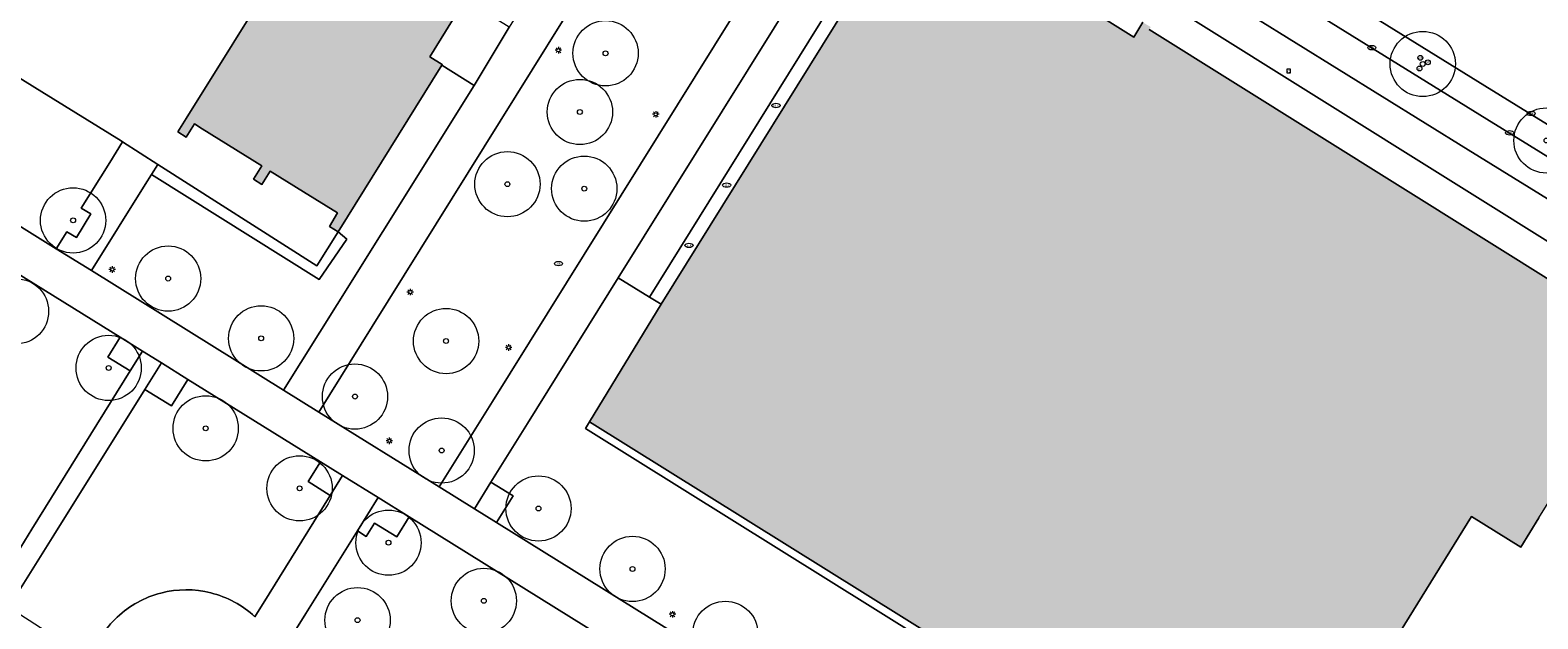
# Model space of a CAD drawing. Header units: metres. Extents: x 187482 to 189800, y 333582 to 335019.
# Tile 246 of 256: x 188946 to 189061, y 334639 to 334684. Entities that reach past the tile are written whole.
import ezdxf
from ezdxf.enums import TextEntityAlignment as Align

# ---------------------------------------------------------------- set-up
doc = ezdxf.new("R2010")
doc.units = ezdxf.units.M
doc.layers.get('0').update_dxf_attribs({"color": 252, "lineweight": 18})
for name, color, linetype, lineweight in [('B-WE-GR-BEPLANTING_CULTUUR_HEESTERS-GV', 252, 'Continuous', 18), ('B-WE-GR-BOOM-S', 252, 'Continuous', 18), ('B-WE-IE-MEUBILAIR-S', 252, 'Continuous', 18), ('B-WE-IE-TERREINAFSCHEIDING_KUNSTMATIG_MUUR-G', 252, 'IE-TERREINAFSCHEIDING_KUNSTMATIG-SO', 18), ('B-WE-OG-BEBOUWING-GV', 252, 'Continuous', 18), ('B-WE-OG-TERREIN_BEGROEID-GV', 252, 'Continuous', 18), ('B-WE-OG-TERREIN_ERF-GV', 252, 'Continuous', 18), ('B-WE-VH-GESLOTENVERHARDING_ASFALT-GV', 252, 'Continuous', 18), ('B-WE-VH-HALFVERHARDING_GRASBETONSTEEN-GV', 252, 'Continuous', 18), ('B-WE-VH-OPENVERHARDING_STRAATBAKSTEEN-GV', 252, 'Continuous', 18), ('B-WE-VH-OPENVERHARDING_TEGEL-GV', 252, 'Continuous', 18)]:
    doc.layers.add(name, color=color, linetype=linetype, lineweight=lineweight)
doc.layers.add('B-WE-OG-BEBOUWING-V', color=7, linetype='Continuous', lineweight=18, true_color=0xf0f0f0)
doc.styles.add('NLCS-ISO', font='NLCS-ISO.ttf')
doc.linetypes.add('IE-TERREINAFSCHEIDING_KUNSTMATIG-SO', pattern='A,4,[82,NLCS.SHX,S=0.75,R=90,X=0,Y=0],4,-2', length=10)

# ---------------------------------------------------------------- blocks, each defined once
blk = doc.blocks.new('SIE-MEUBILAIR_BORD_VERKEER-SO')
blk.add_lwpolyline([(-0.5625, -0.5625), (0.5625, -0.5625), (0.5625, 0.5625), (-0.5625, 0.5625)], close=True)
at = {"style": 'NLCS-ISO'}
blk.add_text('vb', height=0.75, dxfattribs=at).set_placement((0, 0), align=Align.MIDDLE_CENTER)
blk = doc.blocks.new('SIE-MEUBILAIR_PAAL_LICHTMAST-SO')
for points in [[(-0.62, 0), (-1, 0)], [(-0.71, 0.71), (-0.44, 0.44)], [(0, 1), (0, 0.62)], [(0.44, 0.44), (0.71, 0.71)], [(1, 0), (0.62, 0)], [(-0.71, -0.71), (-0.44, -0.44)], [(0, -0.62), (0, -1)], [(0.44, -0.44), (0.71, -0.71)]]:
    blk.add_lwpolyline(points)
blk.add_circle((0, 0), 0.5)
blk = doc.blocks.new('SIE-MEUBILAIR_PAAL_AFSLUITPAAL-SO')
blk.add_circle((0, 0), 0.75)
at = {"style": 'NLCS-ISO'}
blk.add_text('af', height=0.75, dxfattribs=at).set_placement((0, 0.05), align=Align.MIDDLE_CENTER)
blk = doc.blocks.new('SIE-MEUBILAIR_PUT_BRANDKRAAN-SO')
blk.add_ellipse((0, 0), major_axis=(1.25, 0), ratio=0.54)
at = {"style": 'NLCS-ISO'}
blk.add_text('bk', height=0.75, dxfattribs=at).set_placement((0.03, 0), align=Align.MIDDLE_CENTER)
blk = doc.blocks.new('SIE-MEUBILAIR_PUT_KOLK-SO')
blk.add_ellipse((0, 0), major_axis=(1.25, 0), ratio=0.54)
at = {"style": 'NLCS-ISO'}
blk.add_text('klk', height=0.75, dxfattribs=at).set_placement((0.03, 0), align=Align.MIDDLE_CENTER)
blk = doc.blocks.new('SGR-BOOM_GBKN-SO')
at = {"color": 0, "linetype": 'ByBlock', "lineweight": 18}
for radius in [2, 0.15]:
    blk.add_circle((0, 0), radius, dxfattribs=at)

msp = doc.modelspace()

# ---------------------------------------------------------------- hatches: boundary and pattern name
at = {"layer": 'B-WE-OG-BEBOUWING-V'}
h = msp.add_hatch(color=256, dxfattribs=at)
h.dxf.hatch_style = 1
h.paths.add_polyline_path([(188977.271, 334681.018), (188977.301, 334681.065), (188976.349, 334681.656), (188978.962, 334685.86), (188979.913, 334685.269), (188980.009, 334685.423), (188988.163, 334698.545), (188988.237, 334698.664), (188987.285, 334699.255), (188989.898, 334703.459), (188990.849, 334702.868), (188990.91, 334702.966), (188993.172, 334706.605), (188995.23, 334709.916), (188992.89, 334711.371), (188979.733, 334719.554), (188974.016, 334710.39), (188976.287, 334708.975), (188977.425, 334708.267), (188965.027, 334688.352), (188964.858, 334688.459), (188957.672, 334676.92), (188957.038, 334675.901), (188957.669, 334675.489), (188958.309, 334676.523), (188958.909, 334676.149), (188963.478, 334673.304), (188962.843, 334672.278), (188963.484, 334671.868), (188964.124, 334672.902), (188966.665, 334671.319), (188969.281, 334669.689), (188968.66, 334668.666), (188969.316, 334668.254)], flags=17)
h.paths.add_polyline_path([(189033.973, 334625.638), (189040.323, 334635.78), (189045.948, 334632.212), (189046.992, 334631.55), (189056.22, 334646.446), (189059.996, 334644.092), (189061.388, 334646.323), (189069.804, 334659.808), (189031.513, 334683.749), (189031.626, 334683.938), (189031.077, 334684.266), (189031.017, 334684.302), (189030.334, 334683.161), (189026.05, 334685.854), (189026.761, 334687.013), (189026.256, 334687.318), (189025.502, 334686.067), (189019.988, 334689.51), (189020.761, 334690.736), (189020.304, 334691.024), (189019.517, 334689.776), (189015.985, 334691.977), (189013.835, 334688.51), (189011.186, 334690.158), (188994.104, 334662.695), (188988.594, 334653.69), (189033.861, 334625.46)], flags=16)
edge = h.paths.add_edge_path(flags=16)
edge.add_arc((188962.598, 334717.933), 0.192, 359.2213, 406.19144)
edge.add_arc((188962.593, 334717.938), 0.192, 43.80856, 90.7787)
edge.add_arc((188962.587, 334717.938), 0.192, 89.2213, 136.19144)
edge.add_arc((188962.582, 334717.933), 0.192, 133.80856, 180.7787)
edge.add_arc((188962.582, 334717.927), 0.192, 179.2213, 226.19144)
edge.add_arc((188962.587, 334717.922), 0.192, 223.80856, 270.7787)
edge.add_arc((188962.593, 334717.922), 0.192, 269.2213, 316.19144)
edge.add_arc((188962.598, 334717.927), 0.192, 313.80856, 360.7787)
edge = h.paths.add_edge_path(flags=16)
edge.add_arc((188971.434, 334712.43), 0.192, 359.2213, 406.19144)
edge.add_arc((188971.429, 334712.435), 0.192, 43.80856, 90.7787)
edge.add_arc((188971.423, 334712.435), 0.192, 89.2213, 136.19144)
edge.add_arc((188971.418, 334712.43), 0.192, 133.80856, 180.7787)
edge.add_arc((188971.418, 334712.424), 0.192, 179.2213, 226.19144)
edge.add_arc((188971.423, 334712.419), 0.192, 223.80856, 270.7787)
edge.add_arc((188971.429, 334712.419), 0.192, 269.2213, 316.19144)
edge.add_arc((188971.434, 334712.424), 0.192, 313.80856, 360.7787)
edge = h.paths.add_edge_path(flags=16)
edge.add_arc((188967.012, 334715.169), 0.192, 89.2213, 136.19144)
edge.add_arc((188967.007, 334715.164), 0.192, 133.80856, 180.7787)
edge.add_arc((188967.007, 334715.158), 0.192, 179.2213, 226.19144)
edge.add_arc((188967.012, 334715.153), 0.192, 223.80856, 270.7787)
edge.add_arc((188967.018, 334715.153), 0.192, 269.2213, 316.19144)
edge.add_arc((188967.023, 334715.158), 0.192, 313.80856, 360.7787)
edge.add_arc((188967.023, 334715.164), 0.192, 359.2213, 406.19144)
edge.add_arc((188967.018, 334715.169), 0.192, 43.80856, 90.7787)
edge = h.paths.add_edge_path(flags=16)
edge.add_arc((188969.171, 334718.655), 0.192, 89.2213, 136.19144)
edge.add_arc((188969.166, 334718.65), 0.192, 133.80856, 180.7787)
edge.add_arc((188969.166, 334718.644), 0.192, 179.2213, 226.19144)
edge.add_arc((188969.171, 334718.639), 0.192, 223.80856, 270.7787)
edge.add_arc((188969.177, 334718.639), 0.192, 269.2213, 316.19144)
edge.add_arc((188969.182, 334718.644), 0.192, 313.80856, 360.7787)
edge.add_arc((188969.182, 334718.65), 0.192, 359.2213, 406.19144)
edge.add_arc((188969.177, 334718.655), 0.192, 43.80856, 90.7787)
edge = h.paths.add_edge_path(flags=16)
edge.add_arc((188973.635, 334715.942), 0.192, 313.80856, 360.7787)
edge.add_arc((188973.635, 334715.948), 0.192, 359.2213, 406.19144)
edge.add_arc((188973.63, 334715.953), 0.192, 43.80856, 90.7787)
edge.add_arc((188973.624, 334715.953), 0.192, 89.2213, 136.19144)
edge.add_arc((188973.619, 334715.948), 0.192, 133.80856, 180.7787)
edge.add_arc((188973.619, 334715.942), 0.192, 179.2213, 226.19144)
edge.add_arc((188973.624, 334715.937), 0.192, 223.80856, 270.7787)
edge.add_arc((188973.63, 334715.937), 0.192, 269.2213, 316.19144)
h = msp.add_hatch(color=256, dxfattribs=at)
h.dxf.hatch_style = 1
h.paths.add_polyline_path([(189066.662, 334642.997), (189067.239, 334642.638), (189058.837, 334629.202), (189050.181, 334615.36), (189049.995, 334615.477), (189049.62, 334614.864), (189065.43, 334604.999), (189065.795, 334605.574), (189065.609, 334605.692), (189067.228, 334608.284), (189090.843, 334646.088), (189091.038, 334645.966), (189091.414, 334646.568), (189090.825, 334646.936), (189082.359, 334652.225), (189078.621, 334654.56), (189078.511, 334654.386), (189075.069, 334656.503)], flags=17)
h.paths.add_polyline_path([(189033.973, 334625.638), (189040.323, 334635.78), (189045.948, 334632.212), (189046.992, 334631.55), (189056.22, 334646.446), (189059.996, 334644.092), (189061.388, 334646.323), (189069.804, 334659.808), (189031.513, 334683.749), (189031.626, 334683.938), (189031.077, 334684.266), (189031.017, 334684.302), (189030.334, 334683.161), (189026.05, 334685.854), (189026.761, 334687.013), (189026.256, 334687.318), (189025.502, 334686.067), (189019.988, 334689.51), (189020.761, 334690.736), (189020.304, 334691.024), (189019.517, 334689.776), (189015.985, 334691.977), (189013.835, 334688.51), (189011.186, 334690.158), (188994.104, 334662.695), (188988.594, 334653.69), (189033.861, 334625.46)], flags=16)

# ---------------------------------------------------------------- linework, layer by layer
at = {"layer": 'B-WE-GR-BEPLANTING_CULTUUR_HEESTERS-GV', "flags": 128}
for points in [[(189074.586, 334668.753), (189065.645, 334674.259), (189057.252, 334679.428), (189042.208, 334688.745), (189041.979, 334688.887), (189024.42, 334699.788), (189024.317, 334699.852)], [(189023.361, 334698.087), (189040.831, 334687.135), (189057.393, 334676.874), (189073.419, 334667.001)]]:
    msp.add_lwpolyline(points, dxfattribs=at)
msp.add_lwpolyline([(188969.316, 334668.254), (188967.681, 334665.631), (188955.511, 334673.416), (188955.018, 334672.628), (188967.86, 334664.588), (188969.983, 334667.686)], close=True, dxfattribs=at)
at = {"layer": 'B-WE-IE-TERREINAFSCHEIDING_KUNSTMATIG_MUUR-G', "ltscale": 0.2, "flags": 128}
msp.add_lwpolyline([(188990.804, 334664.725), (188993.205, 334663.248), (188994.104, 334662.695)], dxfattribs=at)
at = {"layer": 'B-WE-OG-BEBOUWING-GV', "flags": 128}
for points in [[(189011.186, 334690.158), (188994.104, 334662.695), (188988.594, 334653.69), (189033.861, 334625.46), (189033.973, 334625.638), (189040.323, 334635.78), (189045.948, 334632.212), (189046.992, 334631.55), (189056.22, 334646.446), (189059.996, 334644.092), (189061.388, 334646.323), (189069.804, 334659.808), (189031.513, 334683.749)], [(188964.858, 334688.459), (188957.672, 334676.92), (188957.038, 334675.901), (188957.669, 334675.489), (188958.309, 334676.523), (188958.909, 334676.149), (188963.478, 334673.304), (188962.843, 334672.278), (188963.484, 334671.868), (188964.124, 334672.902), (188966.665, 334671.319), (188969.281, 334669.689), (188968.66, 334668.666), (188969.316, 334668.254), (188977.271, 334681.018), (188977.301, 334681.065), (188976.349, 334681.656), (188978.962, 334685.86)], [(189031.017, 334684.302), (189030.334, 334683.161), (189026.05, 334685.854)]]:
    msp.add_lwpolyline(points, dxfattribs=at)
at = {"layer": 'B-WE-OG-TERREIN_BEGROEID-GV', "flags": 128}
for points in [[(188870.194, 334711.368), (188858.96, 334699.065), (188866.471, 334694.402), (188864.071, 334690.565), (188923.15, 334652.9), (188926.546, 334650.689), (188926.768, 334651.023), (188928.29, 334653.696), (188936.844, 334648.447), (188943.306, 334644.481), (188944.704, 334643.615), (188945.847, 334645.456), (188953.374, 334657.582), (188951.674, 334658.638), (188952.624, 334660.167), (188946.889, 334663.732)], [(189008.042, 334698.358), (188998.799, 334704.08), (188971.94, 334660.996), (188967.851, 334654.437), (188977.079, 334648.702), (188981.157, 334655.242)], [(188947.718, 334666.95), (188948.513, 334668.253), (188949.258, 334667.807), (188950.367, 334669.62), (188949.622, 334670.051), (188951.813, 334673.563), (188952.802, 334675.149), (188952.694, 334675.218), (188946.604, 334678.967), (188942.006, 334681.798), (188937.433, 334684.648), (188937.348, 334684.701), (188936.396, 334683.191), (188932.231, 334676.586), (188941.217, 334670.99)], [(188979.755, 334679.447), (188977.271, 334681.018), (188969.316, 334668.254), (188969.983, 334667.686), (188967.86, 334664.588), (188955.018, 334672.628), (188954.538, 334671.861), (188950.415, 334665.274), (188965.142, 334656.12), (188969.249, 334662.676)], [(189035.185, 334612.585), (189039.1, 334619.065), (189040.159, 334620.817), (188988.28, 334653.178), (188988.594, 334653.69), (188994.104, 334662.695), (188993.205, 334663.248), (188990.804, 334664.725), (188983.845, 334653.563), (188981.04, 334649.065), (188982.737, 334648.007), (188981.469, 334645.973), (189016.799, 334624.016)]]:
    msp.add_lwpolyline(points, close=True, dxfattribs=at)
for points in [[(188957.814, 334656.942), (188956.54, 334654.902), (188954.504, 334656.174), (188947.524, 334645), (188944.082, 334639.491), (188945.639, 334638.495), (188947.385, 334637.379), (188950.338, 334635.49)], [(188962.936, 334638.756), (188964.025, 334640.508), (188968.713, 334648.048), (188967.015, 334649.104), (188967.965, 334650.633), (188957.814, 334656.942)], [(189054.33, 334594.793), (189052.68, 334595.82), (189053.631, 334597.348), (189018.398, 334619.286), (188974.772, 334646.402), (188973.815, 334644.87), (188972.119, 334645.93), (188971.483, 334644.912), (188970.805, 334645.336), (188966.856, 334639.013), (188965.024, 334636.078)]]:
    msp.add_lwpolyline(points, dxfattribs=at)
at = {"layer": 'B-WE-OG-TERREIN_BEGROEID-GV'}
for points in [[(188952.391, 334638.721, -0.1255679), (188955.743, 334640.57)], [(188955.743, 334640.57, -0.1256534), (188959.571, 334640.583)], [(188959.571, 334640.583, -0.1258722), (188962.936, 334638.756)], [(188950.338, 334635.49, -0.1260217), (188952.391, 334638.721)]]:
    msp.add_lwpolyline(points, format="xyb", dxfattribs=at)
at = {"layer": 'B-WE-OG-TERREIN_ERF-GV', "flags": 128}
for points in [[(188993.205, 334663.248), (189013.092, 334695.195), (189010.728, 334696.676), (188990.804, 334664.725)], [(189040.159, 334620.817), (189040.458, 334621.208), (189033.861, 334625.46), (188988.594, 334653.69), (188988.28, 334653.178)]]:
    msp.add_lwpolyline(points, close=True, dxfattribs=at)
for points in [[(189094.602, 334647.17), (189014.451, 334697.278)], [(189013.092, 334695.195), (188993.205, 334663.248), (188994.104, 334662.695), (189011.186, 334690.158)], [(188942.006, 334681.798), (188946.604, 334678.967), (188952.694, 334675.218), (188952.802, 334675.149), (188955.511, 334673.416), (188967.681, 334665.631), (188969.316, 334668.254), (188968.66, 334668.666), (188969.281, 334669.689), (188966.665, 334671.319), (188964.124, 334672.902), (188963.484, 334671.868), (188962.843, 334672.278), (188963.478, 334673.304), (188958.909, 334676.149), (188958.309, 334676.523), (188957.669, 334675.489), (188957.038, 334675.901), (188957.672, 334676.92), (188964.858, 334688.459)], [(189026.05, 334685.854), (189030.334, 334683.161), (189031.017, 334684.302)], [(189031.513, 334683.749), (189069.804, 334659.808)], [(189061.388, 334646.323), (189059.996, 334644.092), (189056.22, 334646.446), (189046.992, 334631.55), (189046.186, 334630.327), (189042.415, 334624.324), (189050.533, 334619.249), (189057.358, 334630.124), (189058.837, 334629.202), (189067.239, 334642.638)]]:
    msp.add_lwpolyline(points, dxfattribs=at)
at = {"layer": 'B-WE-VH-GESLOTENVERHARDING_ASFALT-GV', "flags": 128}
for points in [[(189003.454, 334712.899), (189018.063, 334703.767), (189018.139, 334703.719), (189020.634, 334702.156), (189024.317, 334699.852), (189024.42, 334699.788), (189041.979, 334688.887), (189042.208, 334688.745), (189057.252, 334679.428), (189065.645, 334674.259), (189074.586, 334668.753), (189081.124, 334664.711), (189083.691, 334663.123), (189100.938, 334652.454), (189116.437, 334642.876), (189116.454, 334642.867), (189116.47, 334642.858), (189116.487, 334642.848), (189116.503, 334642.838), (189116.519, 334642.828), (189116.535, 334642.818), (189116.551, 334642.807), (189116.566, 334642.796)], [(188870.194, 334711.368), (188946.889, 334663.732), (188952.624, 334660.167), (188954.323, 334659.111), (188955.776, 334658.209), (188957.814, 334656.942), (188967.965, 334650.633), (188969.664, 334649.577), (188972.394, 334647.88), (188974.772, 334646.402), (189018.398, 334619.286), (189053.631, 334597.348), (189055.329, 334596.291), (189058.037, 334594.647), (189061.093, 334592.743), (189085.46, 334577.563)], [(189065.397, 334593.811), (189060.671, 334596.74), (189057.924, 334598.448), (189043.814, 334607.22), (189035.185, 334612.585), (189016.799, 334624.016), (188981.469, 334645.973), (188979.77, 334647.029), (188977.079, 334648.702), (188967.851, 334654.437), (188965.142, 334656.12), (188950.415, 334665.274), (188947.718, 334666.95), (188941.217, 334670.99)], [(188944.082, 334639.491), (188947.524, 334645), (188954.504, 334656.174), (188955.776, 334658.209), (188954.323, 334659.111), (188953.374, 334657.582), (188945.847, 334645.456), (188944.704, 334643.615)], [(188965.024, 334636.078), (188966.856, 334639.013), (188970.805, 334645.336), (188972.394, 334647.88), (188969.664, 334649.577), (188968.713, 334648.048), (188964.025, 334640.508), (188962.936, 334638.756)]]:
    msp.add_lwpolyline(points, dxfattribs=at)
for points in [[(188998.799, 334704.08), (189000.324, 334706.537), (188997.66, 334708.292), (188993.4, 334701.49), (188990.627, 334697.089), (188982.429, 334683.93), (188979.755, 334679.447), (188969.249, 334662.676), (188965.142, 334656.12), (188967.851, 334654.437), (188971.94, 334660.996)], [(189008.042, 334698.358), (188981.157, 334655.242), (188977.079, 334648.702), (188979.77, 334647.029), (188981.04, 334649.065), (188983.845, 334653.563), (188990.804, 334664.725), (189010.728, 334696.676)], [(188952.802, 334675.149), (188951.813, 334673.563), (188949.622, 334670.051), (188950.367, 334669.62), (188949.258, 334667.807), (188948.513, 334668.253), (188947.718, 334666.95), (188950.415, 334665.274), (188954.538, 334671.861), (188955.018, 334672.628), (188955.511, 334673.416)]]:
    msp.add_lwpolyline(points, close=True, dxfattribs=at)
at = {"layer": 'B-WE-VH-GESLOTENVERHARDING_ASFALT-GV'}
for points in [[(188955.743, 334640.57, 0.1255679), (188952.391, 334638.721)], [(188959.571, 334640.583, 0.1256534), (188955.743, 334640.57)], [(188962.936, 334638.756, 0.1258722), (188959.571, 334640.583)], [(188952.391, 334638.721, 0.1260217), (188950.338, 334635.49)]]:
    msp.add_lwpolyline(points, format="xyb", dxfattribs=at)
at = {"layer": 'B-WE-VH-HALFVERHARDING_GRASBETONSTEEN-GV', "flags": 128}
for points in [[(188952.624, 334660.167), (188951.674, 334658.638), (188953.374, 334657.582), (188954.323, 334659.111)], [(188954.504, 334656.174), (188956.54, 334654.902), (188957.814, 334656.942), (188955.776, 334658.209)], [(188969.664, 334649.577), (188967.965, 334650.633), (188967.015, 334649.104), (188968.713, 334648.048)], [(188979.77, 334647.029), (188981.469, 334645.973), (188982.737, 334648.007), (188981.04, 334649.065)], [(188972.394, 334647.88), (188970.805, 334645.336), (188971.483, 334644.912), (188972.119, 334645.93), (188973.815, 334644.87), (188974.772, 334646.402)]]:
    msp.add_lwpolyline(points, close=True, dxfattribs=at)
at = {"layer": 'B-WE-VH-OPENVERHARDING_STRAATBAKSTEEN-GV', "flags": 128}
msp.add_lwpolyline([(189073.419, 334667.001), (189057.393, 334676.874), (189040.831, 334687.135), (189023.361, 334698.087), (189019.577, 334700.497), (189017.065, 334698.92), (189039.475, 334684.736), (189055.961, 334674.54), (189097.592, 334648.834), (189098.164, 334648.456), (189099.424, 334648.688), (189109.32, 334642.593), (189113.332, 334639.148)], dxfattribs=at)
at = {"layer": 'B-WE-VH-OPENVERHARDING_TEGEL-GV', "flags": 128}
msp.add_lwpolyline([(189113.332, 334639.148), (189109.32, 334642.593), (189099.424, 334648.688), (189098.164, 334648.456), (189097.592, 334648.834), (189055.961, 334674.54), (189039.475, 334684.736), (189017.065, 334698.92), (189014.451, 334697.278), (189094.602, 334647.17), (189096.024, 334646.281), (189097.596, 334645.313)], dxfattribs=at)
msp.add_lwpolyline([(188977.271, 334681.018), (188979.755, 334679.447), (188982.429, 334683.93), (188980.009, 334685.423), (188979.913, 334685.269), (188978.962, 334685.86), (188976.349, 334681.656), (188977.301, 334681.065)], close=True, dxfattribs=at)

# ---------------------------------------------------------------- block references
at = {"layer": 'B-WE-GR-BOOM-S', "xscale": 1.25, "yscale": 1.25, "zscale": 1.25}
for p in [(188989.83, 334681.925), (189052.482, 334681.106), (188987.862, 334677.427), (189061.968, 334675.245), (188982.303, 334671.896), (188988.196, 334671.555), (188949.004, 334669.123), (188956.293, 334664.663), (188944.629, 334662.155), (188963.424, 334660.082), (188977.6, 334659.877), (188951.729, 334657.816), (188970.616, 334655.622), (188959.169, 334653.188), (188977.262, 334651.489), (188966.37, 334648.591), (188984.687, 334647.049), (188973.186, 334644.428), (188991.897, 334642.415), (188980.497, 334639.968), (188970.815, 334638.492), (188999.013, 334637.442)]:
    msp.add_blockref('SGR-BOOM_GBKN-SO', p, dxfattribs=at)
at = {"layer": 'B-WE-IE-MEUBILAIR-S', "xscale": 0.25, "yscale": 0.25, "zscale": 0.25}
for name, p in [('SIE-MEUBILAIR_PAAL_LICHTMAST-SO', (188986.213, 334682.159)), ('SIE-MEUBILAIR_PUT_KOLK-SO', (189048.581, 334682.356)), ('SIE-MEUBILAIR_PAAL_AFSLUITPAAL-SO', (189052.298, 334681.58)), ('SIE-MEUBILAIR_BORD_VERKEER-SO', (189042.202, 334680.572)), ('SIE-MEUBILAIR_PAAL_AFSLUITPAAL-SO', (189052.235, 334680.758)), ('SIE-MEUBILAIR_PAAL_AFSLUITPAAL-SO', (189052.871, 334681.235)), ('SIE-MEUBILAIR_PUT_KOLK-SO', (189002.891, 334677.925)), ('SIE-MEUBILAIR_PAAL_LICHTMAST-SO', (188993.679, 334677.25)), ('SIE-MEUBILAIR_PUT_KOLK-SO', (189060.792, 334677.316)), ('SIE-MEUBILAIR_PUT_KOLK-SO', (189059.146, 334675.832)), ('SIE-MEUBILAIR_PUT_KOLK-SO', (188999.11, 334671.825)), ('SIE-MEUBILAIR_PUT_KOLK-SO', (188996.225, 334667.203)), ('SIE-MEUBILAIR_PAAL_LICHTMAST-SO', (188952.002, 334665.36)), ('SIE-MEUBILAIR_PUT_BRANDKRAAN-SO', (188986.219, 334665.809)), ('SIE-MEUBILAIR_PAAL_LICHTMAST-SO', (188974.851, 334663.632)), ('SIE-MEUBILAIR_PAAL_LICHTMAST-SO', (188982.395, 334659.387)), ('SIE-MEUBILAIR_PAAL_LICHTMAST-SO', (188973.248, 334652.231)), ('SIE-MEUBILAIR_PAAL_LICHTMAST-SO', (188994.958, 334638.941))]:
    msp.add_blockref(name, p, dxfattribs=at)

doc.saveas('drawing.dxf')
